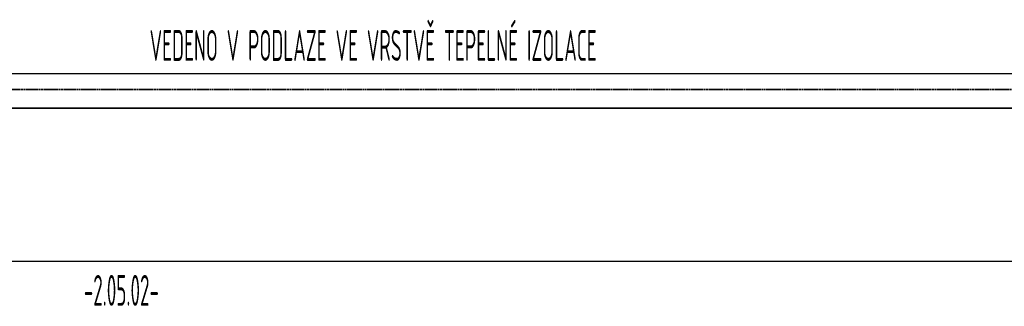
# Model space of a CAD drawing. Header units: millimetres. Extents: x 60394 to 199354, y 20895 to 166073.
# Tile 136 of 256: x 102532 to 106516, y 26012 to 27174. Entities that reach past the tile are written whole.
import ezdxf
from ezdxf.enums import TextEntityAlignment as Align

# ---------------------------------------------------------------- set-up
doc = ezdxf.new("R2010")
doc.units = ezdxf.units.MM
doc.linetypes.add('VERDECKT', pattern=[9.525, 6.35, -3.175])
for name, color, linetype, lineweight in [('JS_VYT_POPIS - OBECNĚ', 7, 'Continuous', 5), ('UT_POTRUBI - PŘÍVOD', 1, 'Continuous', 35), ('UT_SCHÉMA_ZPÁTEČKA', 172, 'VERDECKT', 35)]:
    doc.layers.add(name, color=color, linetype=linetype, lineweight=lineweight)
doc.styles.add('VZT_POPIS', font='isocp.shx', dxfattribs={"width": 0.6, "height": 125})

msp = doc.modelspace()

# ---------------------------------------------------------------- linework, layer by layer
for p, q in [((64740.6, 26955.4), (199354.4, 26955.4)), ((64740.6, 26195.4), (199354.4, 26195.4))]:
    msp.add_line(p, q)
at = {"layer": 'UT_POTRUBI - PŘÍVOD', "ltscale": 0.5}
msp.add_line((97671.6, 26815), (110781.9, 26815), dxfattribs=at)
at = {"layer": 'UT_SCHÉMA_ZPÁTEČKA', "ltscale": 0.5}
msp.add_line((97670, 26891.1), (110791.3, 26891.1), dxfattribs=at)

# ---------------------------------------------------------------- texts
at = {"layer": 'JS_VYT_POPIS - OBECNĚ', "style": 'VZT_POPIS', "width": 0.5}
msp.add_text('VEDENO V PODLAZE VE VRSTVĚ TEPELNÉ IZOLACE', height=125, dxfattribs=at).set_placement((103057.7, 26969.2), align=Align.BOTTOM_LEFT)
msp.add_text('-2.05.02-', height=125, dxfattribs=at).set_placement((102943.3, 26076.9), align=Align.MIDDLE_CENTER)

doc.saveas('drawing.dxf')
